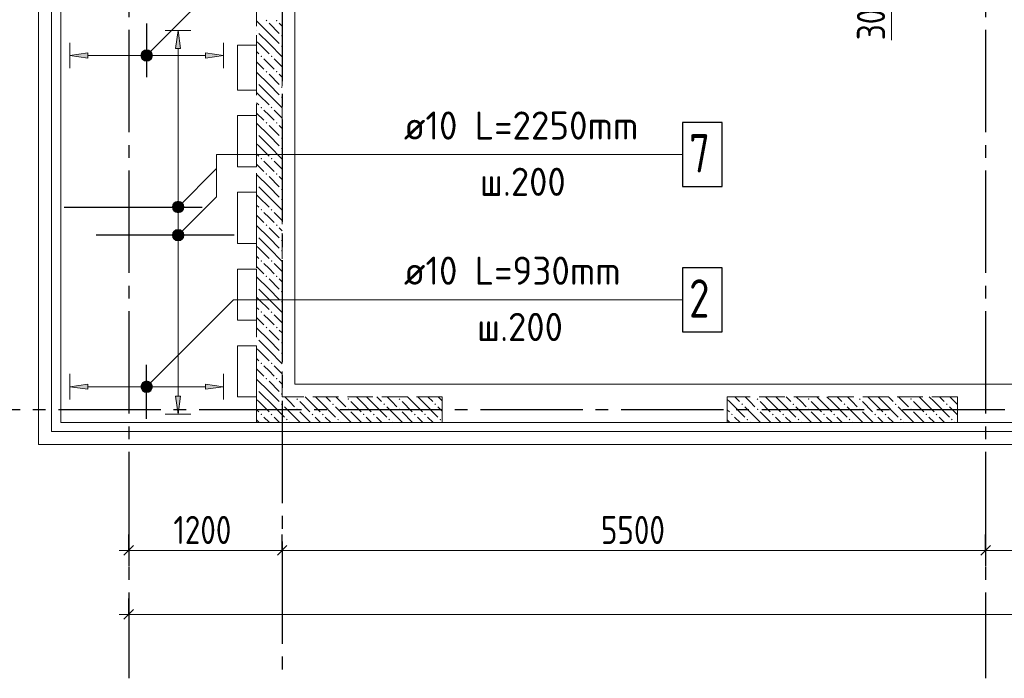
# Model space of a CAD drawing. Header units: millimetres. Extents: x 0 to 32559, y 0 to 42000.
# Tile 6 of 20: x 7071 to 14771, y 14930 to 20080. Entities that reach past the tile are written whole.
import ezdxf

# ---------------------------------------------------------------- set-up
doc = ezdxf.new("R2010")
doc.units = ezdxf.units.MM
doc.linetypes.add('______2', pattern=[270, 200, -70])
doc.linetypes.add('______5', pattern=[1100, 800, -100, 100, -100])
for name, color, linetype, lineweight in [('Standard', 7, 'Continuous', 25), ('ЖБ Пилон', 180, 'Continuous', 25), ('Обрамление П-обр. равн.', 7, 'Continuous', 25), ('Оси', 40, '______5', 18), ('Позиционная метка линия выноска', 7, 'Continuous', 13), ('Позиционная метка номер позиции', 7, 'Continuous', 13)]:
    doc.layers.add(name, color=color, linetype=linetype, lineweight=lineweight)
doc.layers.add('ЖБ Перекрытие верхний уровень', color=7, linetype='Continuous', lineweight=25, true_color=0xe0e0ff)
doc.layers.add('ЖБ Стена верхний уровень', color=7, linetype='Continuous', lineweight=25, true_color=0x006e00)
doc.styles.add('GOST 2.304-81', font='txt')
doc.styles.add('ISOCPEUR', font='txt')

msp = doc.modelspace()

# ---------------------------------------------------------------- hatches: boundary and pattern name
at = {"layer": 'ЖБ Пилон', "linetype": 'Continuous', "lineweight": 18, "transparency": 33554687}
for points in [[(12834.5, 17113.1), (12841, 17119.6), (12847.4, 17113.1), (12841, 17106.6)], [(13234.5, 17113.1), (13241, 17119.6), (13247.4, 17113.1), (13241, 17106.6)], [(13634.5, 17113.1), (13641, 17119.6), (13647.4, 17113.1), (13641, 17106.6)], [(14034.5, 17113.1), (14041, 17119.6), (14047.4, 17113.1), (14041, 17106.6)], [(12714.5, 17073.1), (12721, 17079.6), (12727.5, 17073.1), (12721, 17066.6)], [(12834.5, 17033.1), (12841, 17039.6), (12847.4, 17033.1), (12841, 17026.6)], [(13114.5, 17073.1), (13121, 17079.6), (13127.5, 17073.1), (13121, 17066.6)], [(13234.5, 17033.1), (13241, 17039.6), (13247.4, 17033.1), (13241, 17026.6)], [(13514.5, 17073.1), (13521, 17079.6), (13527.5, 17073.1), (13521, 17066.6)], [(13634.5, 17033.1), (13641, 17039.6), (13647.4, 17033.1), (13641, 17026.6)], [(13914.5, 17073.1), (13921, 17079.6), (13927.5, 17073.1), (13921, 17066.6)], [(14034.5, 17033.1), (14041, 17039.6), (14047.4, 17033.1), (14041, 17026.6)], [(14314.5, 17073.1), (14321, 17079.6), (14327.5, 17073.1), (14321, 17066.6)], [(12634.5, 16993.1), (12641, 16999.6), (12647.4, 16993.1), (12641, 16986.6)], [(12754.4, 16953.1), (12760.9, 16959.6), (12767.4, 16953.1), (12760.9, 16946.6)], [(12954.4, 16993.1), (12960.9, 16999.6), (12967.4, 16993.1), (12960.9, 16986.6)], [(13034.5, 16993.1), (13041, 16999.6), (13047.4, 16993.1), (13041, 16986.6)], [(13154.4, 16953.1), (13160.9, 16959.6), (13167.4, 16953.1), (13160.9, 16946.6)], [(13354.4, 16993.1), (13360.9, 16999.6), (13367.4, 16993.1), (13360.9, 16986.6)], [(13434.5, 16993.1), (13441, 16999.6), (13447.4, 16993.1), (13441, 16986.6)], [(13554.4, 16953.1), (13560.9, 16959.6), (13567.4, 16953.1), (13560.9, 16946.6)], [(13754.4, 16993.1), (13760.9, 16999.6), (13767.4, 16993.1), (13760.9, 16986.6)], [(13834.5, 16993.1), (13841, 16999.6), (13847.4, 16993.1), (13841, 16986.6)], [(13954.4, 16953.1), (13960.9, 16959.6), (13967.4, 16953.1), (13960.9, 16946.6)], [(14154.4, 16993.1), (14160.9, 16999.6), (14167.4, 16993.1), (14160.9, 16986.6)], [(14234.5, 16993.1), (14241, 16999.6), (14247.4, 16993.1), (14241, 16986.6)], [(14354.4, 16953.1), (14360.9, 16959.6), (14367.4, 16953.1), (14360.9, 16946.6)]]:
    msp.add_hatch(color=7, dxfattribs=at).paths.add_polyline_path(points, flags=16)
at = {"layer": 'ЖБ Стена верхний уровень', "linetype": 'Continuous', "lineweight": 18, "transparency": 33554687}
for points in [[(8994.5, 20073.1), (9001, 20079.6), (9007.5, 20073.1), (9001, 20066.6)], [(9074.5, 20073.1), (9081, 20079.6), (9087.5, 20073.1), (9081, 20066.6)], [(8924, 19996.6), (8927.5, 19993.1), (8924, 19989.7)], [(9114.5, 19953.1), (9121, 19959.6), (9124, 19956.6), (9124, 19949.7), (9121, 19946.6)], [(9114.5, 19873.1), (9121, 19879.6), (9124, 19876.6), (9124, 19869.7), (9121, 19866.6)], [(8954.5, 19793.1), (8960.9, 19799.6), (8967.4, 19793.1), (8960.9, 19786.6)], [(9034.5, 19793.1), (9041, 19799.6), (9047.4, 19793.1), (9041, 19786.6)], [(8994.5, 19673.1), (9001, 19679.6), (9007.5, 19673.1), (9001, 19666.6)], [(9074.5, 19673.1), (9081, 19679.6), (9087.5, 19673.1), (9081, 19666.6)], [(8924, 19596.6), (8927.5, 19593.1), (8924, 19589.7)], [(9114.5, 19553.1), (9121, 19559.6), (9124, 19556.6), (9124, 19549.7), (9121, 19546.6)], [(9114.5, 19473.1), (9121, 19479.6), (9124, 19476.6), (9124, 19469.7), (9121, 19466.6)], [(8954.5, 19393.1), (8960.9, 19399.6), (8967.4, 19393.1), (8960.9, 19386.6)], [(9034.5, 19393.1), (9041, 19399.6), (9047.4, 19393.1), (9041, 19386.6)], [(8994.5, 19273.1), (9001, 19279.6), (9007.5, 19273.1), (9001, 19266.6)], [(9074.5, 19273.1), (9081, 19279.6), (9087.5, 19273.1), (9081, 19266.6)], [(8924, 19196.6), (8927.5, 19193.1), (8924, 19189.7)], [(9114.5, 19153.1), (9121, 19159.6), (9124, 19156.6), (9124, 19149.7), (9121, 19146.6)], [(9114.5, 19073.1), (9121, 19079.6), (9124, 19076.6), (9124, 19069.7), (9121, 19066.6)], [(8954.5, 18993.1), (8960.9, 18999.6), (8967.4, 18993.1), (8960.9, 18986.6)], [(9034.5, 18993.1), (9041, 18999.6), (9047.4, 18993.1), (9041, 18986.6)], [(8994.5, 18873.1), (9001, 18879.6), (9007.5, 18873.1), (9001, 18866.6)], [(9074.5, 18873.1), (9081, 18879.6), (9087.5, 18873.1), (9081, 18866.6)], [(8924, 18796.6), (8927.5, 18793.1), (8924, 18789.7)], [(9114.5, 18753.1), (9121, 18759.6), (9124, 18756.6), (9124, 18749.7), (9121, 18746.6)], [(9114.5, 18673.1), (9121, 18679.6), (9124, 18676.6), (9124, 18669.7), (9121, 18666.6)], [(8954.5, 18593.1), (8960.9, 18599.6), (8967.4, 18593.1), (8960.9, 18586.6)], [(9034.5, 18593.1), (9041, 18599.6), (9047.4, 18593.1), (9041, 18586.6)], [(8994.5, 18473.1), (9001, 18479.6), (9007.5, 18473.1), (9001, 18466.6)], [(9074.5, 18473.1), (9081, 18479.6), (9087.5, 18473.1), (9081, 18466.6)], [(8924, 18396.6), (8927.5, 18393.1), (8924, 18389.7)], [(9114.5, 18353.1), (9121, 18359.6), (9124, 18356.6), (9124, 18349.7), (9121, 18346.6)], [(9114.5, 18273.1), (9121, 18279.6), (9124, 18276.6), (9124, 18269.7), (9121, 18266.6)], [(8954.5, 18193.1), (8960.9, 18199.6), (8967.4, 18193.1), (8960.9, 18186.6)], [(9034.5, 18193.1), (9041, 18199.6), (9047.4, 18193.1), (9041, 18186.6)], [(8994.5, 18073.1), (9001, 18079.6), (9007.5, 18073.1), (9001, 18066.6)], [(9074.5, 18073.1), (9081, 18079.6), (9087.5, 18073.1), (9081, 18066.6)], [(8924, 17996.6), (8927.5, 17993.1), (8924, 17989.7)], [(9114.5, 17953.1), (9121, 17959.6), (9124, 17956.6), (9124, 17949.7), (9121, 17946.6)], [(9114.5, 17873.1), (9121, 17879.6), (9124, 17876.6), (9124, 17869.7), (9121, 17866.6)], [(8954.5, 17793.1), (8960.9, 17799.6), (8967.4, 17793.1), (8960.9, 17786.6)], [(9034.5, 17793.1), (9041, 17799.6), (9047.4, 17793.1), (9041, 17786.6)], [(8994.5, 17673.1), (9001, 17679.6), (9007.5, 17673.1), (9001, 17666.6)], [(9074.5, 17673.1), (9081, 17679.6), (9087.5, 17673.1), (9081, 17666.6)], [(8924, 17596.6), (8927.5, 17593.1), (8924, 17589.7)], [(9114.5, 17553.1), (9121, 17559.6), (9124, 17556.6), (9124, 17549.7), (9121, 17546.6)], [(9114.5, 17473.1), (9121, 17479.6), (9124, 17476.6), (9124, 17469.7), (9121, 17466.6)], [(8954.5, 17393.1), (8960.9, 17399.6), (8967.4, 17393.1), (8960.9, 17386.6)], [(9034.5, 17393.1), (9041, 17399.6), (9047.4, 17393.1), (9041, 17386.6)], [(8994.5, 17273.1), (9001, 17279.6), (9007.5, 17273.1), (9001, 17266.6)], [(9074.5, 17273.1), (9081, 17279.6), (9087.5, 17273.1), (9081, 17266.6)], [(8924, 17196.6), (8927.5, 17193.1), (8924, 17189.7)], [(9114.5, 17153.1), (9121, 17159.6), (9124, 17156.6), (9124, 17149.7), (9121, 17146.6)], [(9234.5, 17113.1), (9241, 17119.6), (9247.4, 17113.1), (9241, 17106.6)], [(9634.5, 17113.1), (9641, 17119.6), (9647.4, 17113.1), (9641, 17106.6)], [(10034.5, 17113.1), (10041, 17119.6), (10047.4, 17113.1), (10041, 17106.6)], [(9114.5, 17073.1), (9121, 17079.6), (9127.5, 17073.1), (9121, 17066.6)], [(9234.5, 17033.1), (9241, 17039.6), (9247.4, 17033.1), (9241, 17026.6)], [(9514.5, 17073.1), (9521, 17079.6), (9527.5, 17073.1), (9521, 17066.6)], [(9634.5, 17033.1), (9641, 17039.6), (9647.4, 17033.1), (9641, 17026.6)], [(9914.5, 17073.1), (9921, 17079.6), (9927.5, 17073.1), (9921, 17066.6)], [(10034.5, 17033.1), (10041, 17039.6), (10047.4, 17033.1), (10041, 17026.6)], [(10314.5, 17073.1), (10321, 17079.6), (10327.5, 17073.1), (10321, 17066.6)], [(8954.5, 16993.1), (8960.9, 16999.6), (8967.4, 16993.1), (8960.9, 16986.6)], [(9034.5, 16993.1), (9041, 16999.6), (9047.4, 16993.1), (9041, 16986.6)], [(9154.5, 16953.1), (9160.9, 16959.6), (9167.4, 16953.1), (9160.9, 16946.6)], [(9354.5, 16993.1), (9360.9, 16999.6), (9367.4, 16993.1), (9360.9, 16986.6)], [(9434.5, 16993.1), (9441, 16999.6), (9447.4, 16993.1), (9441, 16986.6)], [(9554.5, 16953.1), (9560.9, 16959.6), (9567.4, 16953.1), (9560.9, 16946.6)], [(9754.5, 16993.1), (9760.9, 16999.6), (9767.4, 16993.1), (9760.9, 16986.6)], [(9834.5, 16993.1), (9841, 16999.6), (9847.4, 16993.1), (9841, 16986.6)], [(9954.5, 16953.1), (9960.9, 16959.6), (9967.4, 16953.1), (9960.9, 16946.6)], [(10154.5, 16993.1), (10160.9, 16999.6), (10167.4, 16993.1), (10160.9, 16986.6)], [(10234.5, 16993.1), (10241, 16999.6), (10247.4, 16993.1), (10241, 16986.6)], [(10354.5, 16953.1), (10360.9, 16959.6), (10367.4, 16953.1), (10360.9, 16946.6)]]:
    msp.add_hatch(color=7, dxfattribs=at).paths.add_polyline_path(points, flags=16)
at = {"layer": 'Обрамление П-обр. равн.', "linetype": 'Continuous', "lineweight": 13, "transparency": 33554687}
for points in [[(8330, 19855), (8310.1, 19995), (8290.1, 19855)], [(8025.3, 19777.5), (8025.3, 19822.5), (8019, 19800)], [(8025.3, 19822.5), (8041.5, 19761.3), (8041.5, 19838.7)], [(8025.3, 19822.5), (8025.3, 19777.5), (8041.5, 19761.3)], [(8041.5, 19838.7), (8064, 19755), (8064, 19845)], [(8041.5, 19838.7), (8041.5, 19761.3), (8064, 19755)], [(8064, 19845), (8064, 19755), (8086.5, 19761.3)], [(8064, 19845), (8086.5, 19761.3), (8086.5, 19838.7)], [(8086.5, 19838.7), (8086.5, 19761.3), (8102.7, 19777.5)], [(8086.5, 19838.7), (8102.7, 19777.5), (8102.7, 19822.5)], [(8102.7, 19822.5), (8102.7, 19777.5), (8109, 19800)], [(8524, 19780), (8664, 19800), (8524, 19820)], [(8265.1, 18395), (8355, 18395), (8348.8, 18417.5)], [(8265.1, 18395), (8348.8, 18417.5), (8271.4, 18417.5)], [(8271.4, 18417.5), (8348.8, 18417.5), (8332.6, 18433.7)], [(8271.4, 18417.5), (8332.6, 18433.7), (8287.5, 18433.7)], [(8287.5, 18433.7), (8332.6, 18433.7), (8310.1, 18440)], [(8271.4, 18372.5), (8355, 18395), (8265.1, 18395)], [(8271.4, 18372.5), (8348.8, 18372.5), (8355, 18395)], [(8287.5, 18356.3), (8348.8, 18372.5), (8271.4, 18372.5)], [(8287.5, 18356.3), (8332.6, 18356.3), (8348.8, 18372.5)], [(8332.6, 18356.3), (8287.5, 18356.3), (8310.1, 18350)], [(8025.3, 17232.5), (8041.5, 17171.3), (8041.5, 17248.7)], [(8041.5, 17248.7), (8064, 17165), (8064, 17255)], [(8041.5, 17248.7), (8041.5, 17171.3), (8064, 17165)], [(8064, 17255), (8064, 17165), (8086.5, 17171.3)], [(8064, 17255), (8086.5, 17171.3), (8086.5, 17248.7)], [(8086.5, 17248.7), (8086.5, 17171.3), (8102.7, 17187.5)], [(8086.5, 17248.7), (8102.7, 17187.5), (8102.7, 17232.5)], [(8025.3, 17187.5), (8025.3, 17232.5), (8019, 17210)], [(8025.3, 17232.5), (8025.3, 17187.5), (8041.5, 17171.3)], [(8102.7, 17232.5), (8102.7, 17187.5), (8109, 17210)], [(8524, 17190), (8664, 17210), (8524, 17230)]]:
    msp.add_hatch(color=7, dxfattribs=at).paths.add_polyline_path(points)
for points in [[(7604, 19780), (7464, 19800), (7604, 19820)], [(7604, 17190), (7464, 17210), (7604, 17230)], [(8330, 17135), (8310.1, 16995), (8290.1, 17135)]]:
    msp.add_hatch(color=7, dxfattribs=at).paths.add_polyline_path(points, flags=16)
at = {"layer": 'Позиционная метка номер позиции', "linetype": 'Continuous', "lineweight": 13, "transparency": 33554687}
for points in [[(8020.7, 19811.5), (8095.8, 19768.2), (8032.2, 19831.8)], [(8020.7, 19788.5), (8075.5, 19756.7), (8020.7, 19811.5)], [(8020.7, 19811.5), (8075.5, 19756.7), (8095.8, 19768.2)], [(8052.5, 19756.7), (8020.7, 19788.5), (8032.2, 19768.2)], [(8020.7, 19788.5), (8052.5, 19756.7), (8075.5, 19756.7)], [(8032.2, 19831.8), (8107.3, 19788.5), (8052.5, 19843.3)], [(8032.2, 19831.8), (8095.8, 19768.2), (8107.3, 19788.5)], [(8052.5, 19843.3), (8107.3, 19788.5), (8107.3, 19811.5)], [(8052.5, 19843.3), (8107.3, 19811.5), (8075.5, 19843.3)], [(8075.5, 19843.3), (8107.3, 19811.5), (8095.8, 19831.8)], [(8266.8, 18626.5), (8341.9, 18583.2), (8278.2, 18646.8)], [(8278.2, 18646.8), (8353.3, 18603.5), (8298.6, 18658.3)], [(8278.2, 18646.8), (8341.9, 18583.2), (8353.3, 18603.5)], [(8298.6, 18658.3), (8353.3, 18603.5), (8353.3, 18626.5)], [(8298.6, 18658.3), (8353.3, 18626.5), (8321.5, 18658.3)], [(8321.5, 18658.3), (8353.3, 18626.5), (8341.9, 18646.8)], [(8266.8, 18603.5), (8321.5, 18571.7), (8266.8, 18626.5)], [(8266.8, 18626.5), (8321.5, 18571.7), (8341.9, 18583.2)], [(8298.6, 18571.7), (8266.8, 18603.5), (8278.2, 18583.2)], [(8266.8, 18603.5), (8298.6, 18571.7), (8321.5, 18571.7)], [(8266.8, 18406.5), (8341.9, 18363.2), (8278.2, 18426.8)], [(8266.8, 18383.5), (8321.5, 18351.7), (8266.8, 18406.5)], [(8266.8, 18406.5), (8321.5, 18351.7), (8341.9, 18363.2)], [(8278.2, 18426.8), (8353.3, 18383.5), (8298.6, 18438.3)], [(8278.2, 18426.8), (8341.9, 18363.2), (8353.3, 18383.5)], [(8298.6, 18438.3), (8353.3, 18383.5), (8353.3, 18406.5)], [(8298.6, 18438.3), (8353.3, 18406.5), (8321.5, 18438.3)], [(8321.5, 18438.3), (8353.3, 18406.5), (8341.9, 18426.8)], [(8298.6, 18351.7), (8266.8, 18383.5), (8278.2, 18363.2)], [(8266.8, 18383.5), (8298.6, 18351.7), (8321.5, 18351.7)], [(8032.2, 17241.8), (8107.3, 17198.5), (8052.5, 17253.3)], [(8052.5, 17253.3), (8107.3, 17198.5), (8107.3, 17221.5)], [(8052.5, 17253.3), (8107.3, 17221.5), (8075.5, 17253.3)], [(8075.5, 17253.3), (8107.3, 17221.5), (8095.8, 17241.8)], [(8020.7, 17221.5), (8095.8, 17178.2), (8032.2, 17241.8)], [(8020.7, 17198.5), (8075.5, 17166.7), (8020.7, 17221.5)], [(8020.7, 17221.5), (8075.5, 17166.7), (8095.8, 17178.2)], [(8052.5, 17166.7), (8020.7, 17198.5), (8032.2, 17178.2)], [(8020.7, 17198.5), (8052.5, 17166.7), (8075.5, 17166.7)], [(8032.2, 17241.8), (8095.8, 17178.2), (8107.3, 17198.5)]]:
    msp.add_hatch(color=7, dxfattribs=at).paths.add_polyline_path(points)

# ---------------------------------------------------------------- linework, layer by layer
at = {"layer": 'Standard', "color": 7, "linetype": 'Continuous', "lineweight": 13, "transparency": 33554687}
for p, q in [((13888.2, 20310.4), (13888.2, 19919.4)), ((7924, 15930), (7849, 15930)), ((7924, 15930), (9124, 15930)), ((9124, 15930), (14624, 15930)), ((14624, 15930), (16324, 15930)), ((7924, 15430), (7849, 15430)), ((7924, 15430), (26374, 15430))]:
    msp.add_line(p, q, dxfattribs=at)
at = {"layer": 'Standard', "color": 251, "linetype": 'Continuous', "lineweight": -3, "true_color": 0x656565, "transparency": 33554687}
for p, q in [((7924, 15930), (7924, 16055)), ((9124, 15930), (9124, 16055)), ((14624, 15930), (14624, 16055)), ((7924, 15930), (7924, 15805)), ((7924, 15930), (7924, 15930)), ((9124, 15930), (9124, 15805)), ((9124, 15930), (9124, 15930)), ((14624, 15930), (14624, 15805)), ((14624, 15930), (14624, 15930)), ((7924, 15430), (7924, 15555)), ((7924, 15430), (7924, 15305)), ((7924, 15430), (7924, 15430))]:
    msp.add_line(p, q, dxfattribs=at)
at = {"layer": 'Standard', "color": 7, "linetype": 'Continuous', "lineweight": 25, "transparency": 33554687}
for p, q in [((7886.5, 15892.5), (7961.5, 15967.5)), ((9086.5, 15892.5), (9161.5, 15967.5)), ((14586.5, 15892.5), (14661.5, 15967.5)), ((7886.5, 15392.5), (7961.5, 15467.5))]:
    msp.add_line(p, q, dxfattribs=at)
at = {"layer": 'Standard', "color": 254, "linetype": 'Continuous', "lineweight": 13, "true_color": 0xc4c4ff, "transparency": 33554687}
for points in [[(7219, 16759), (26494, 16759), (26494, 38671), (7219, 38671), (7219, 16759)], [(7319, 16859), (26394, 16859), (26394, 38571), (7319, 38571), (7319, 16859)]]:
    msp.add_lwpolyline(points, dxfattribs=at)
at = {"layer": 'ЖБ Перекрытие верхний уровень', "color": 7, "linetype": 'Continuous', "lineweight": 18, "transparency": 33554687}
for p, q in [((7394, 38500), (7394, 16930)), ((8774, 19530), (8774, 19880)), ((8774, 19880), (8924, 19880)), ((8924, 19880), (8924, 19530)), ((8924, 19530), (8774, 19530)), ((8774, 18930), (8774, 19330)), ((8774, 19330), (8924, 19330)), ((8924, 19330), (8924, 18930)), ((8924, 18930), (8774, 18930)), ((8774, 18330), (8774, 18730)), ((8774, 18730), (8924, 18730)), ((8924, 18730), (8924, 18330)), ((8924, 18330), (8774, 18330)), ((8774, 17730), (8774, 18130)), ((8774, 18130), (8924, 18130)), ((8924, 18130), (8924, 17730)), ((8924, 17730), (8774, 17730)), ((8774, 17130), (8774, 17530)), ((8774, 17530), (8924, 17530)), ((8924, 17530), (8924, 17130)), ((8924, 17130), (8774, 17130)), ((7394, 16930), (22024, 16930))]:
    msp.add_line(p, q, dxfattribs=at)
at = {"layer": 'ЖБ Пилон', "color": 253, "linetype": '______2', "lineweight": 13, "true_color": 0xa0a0a0, "transparency": 33554687}
for p, q in [((14404, 17130), (12604, 17130)), ((12604, 17130), (12604, 16930)), ((14404, 16930), (14404, 17130)), ((12604, 16930), (14404, 16930))]:
    msp.add_line(p, q, dxfattribs=at)
at = {"layer": 'ЖБ Пилон', "color": 9, "linetype": 'Continuous', "lineweight": 18, "true_color": 0xc7c7c7, "transparency": 33554687}
for p, q in [((12604, 17110.1), (12621, 17093.1)), ((12621, 17093.1), (12741, 16973.1)), ((12664.1, 17130), (12701, 17093.1)), ((12781, 17093.1), (12744.1, 17130)), ((12821, 17053.1), (12781, 17093.1)), ((12860.9, 17093.1), (12941, 17013.1)), ((12941, 17093.1), (12904.1, 17130)), ((12941, 17093.1), (13021, 17013.1)), ((12984.1, 17130), (13021, 17093.1)), ((13021, 17093.1), (13141, 16973.1)), ((13064.1, 17130), (13101, 17093.1)), ((13181, 17093.1), (13144.1, 17130)), ((13221, 17053.1), (13181, 17093.1)), ((13260.9, 17093.1), (13341, 17013.1)), ((13341, 17093.1), (13304.1, 17130)), ((13341, 17093.1), (13421, 17013.1)), ((13384.1, 17130), (13421, 17093.1)), ((13421, 17093.1), (13541, 16973.1)), ((13464.1, 17130), (13501, 17093.1)), ((13581, 17093.1), (13544.1, 17130)), ((13621, 17053.1), (13581, 17093.1)), ((13660.9, 17093.1), (13741, 17013.1)), ((13741, 17093.1), (13704.1, 17130)), ((13741, 17093.1), (13821, 17013.1)), ((13784.1, 17130), (13821, 17093.1)), ((13821, 17093.1), (13941, 16973.1)), ((13864.1, 17130), (13901, 17093.1)), ((13981, 17093.1), (13944.1, 17130)), ((14021, 17053.1), (13981, 17093.1)), ((14060.9, 17093.1), (14141, 17013.1)), ((14141, 17093.1), (14104.1, 17130)), ((14141, 17093.1), (14221, 17013.1)), ((14184.1, 17130), (14221, 17093.1)), ((14221, 17093.1), (14341, 16973.1)), ((14264.1, 17130), (14301, 17093.1)), ((14381, 17093.1), (14344.1, 17130)), ((14404, 17070.1), (14381, 17093.1)), ((12604, 17030.1), (12621, 17013.1)), ((12741, 17053.1), (12860.9, 16933.1)), ((13141, 17053.1), (13260.9, 16933.1)), ((13541, 17053.1), (13660.9, 16933.1)), ((13941, 17053.1), (14060.9, 16933.1)), ((14341, 17053.1), (14404, 16990.1)), ((12621, 16933.1), (12604, 16950.1)), ((12660.9, 16973.1), (12704.1, 16930)), ((12860.9, 17013.1), (12944.1, 16930)), ((13021, 16933.1), (12981, 16973.1)), ((13060.9, 16973.1), (13104.1, 16930)), ((13260.9, 17013.1), (13344.1, 16930)), ((13421, 16933.1), (13381, 16973.1)), ((13460.9, 16973.1), (13504.1, 16930)), ((13660.9, 17013.1), (13744.1, 16930)), ((13821, 16933.1), (13781, 16973.1)), ((13860.9, 16973.1), (13904.1, 16930)), ((14060.9, 17013.1), (14144.1, 16930)), ((14221, 16933.1), (14181, 16973.1)), ((14260.9, 16973.1), (14304.1, 16930)), ((12624.1, 16930), (12621, 16933.1)), ((12781, 16933.1), (12784.1, 16930)), ((13024.1, 16930), (13021, 16933.1)), ((13181, 16933.1), (13184.1, 16930)), ((13424.1, 16930), (13421, 16933.1)), ((13581, 16933.1), (13584.1, 16930)), ((13824.1, 16930), (13821, 16933.1)), ((13981, 16933.1), (13984.1, 16930)), ((14224.1, 16930), (14221, 16933.1)), ((14381, 16933.1), (14384.1, 16930))]:
    msp.add_line(p, q, dxfattribs=at)
at = {"layer": 'ЖБ Стена верхний уровень', "color": 251, "linetype": '______2', "lineweight": 13, "true_color": 0x656565, "transparency": 33554687}
for p, q in [((9124, 17130), (9124, 20430)), ((8924, 20230), (8924, 17130)), ((8924, 17130), (8924, 16930)), ((10374, 17130), (9124, 17130)), ((10374, 16930), (10374, 17130)), ((8924, 16930), (10374, 16930))]:
    msp.add_line(p, q, dxfattribs=at)
at = {"layer": 'ЖБ Стена верхний уровень', "color": 9, "linetype": 'Continuous', "lineweight": 18, "true_color": 0xc7c7c7, "transparency": 33554687}
for p, q in [((9021, 19973.1), (8924, 20070.1)), ((9021, 20053.1), (9101, 19973.1)), ((9101, 20053.1), (9124, 20030.1)), ((8941, 19973.1), (9021, 19893.1)), ((9021, 19973.1), (9101, 19893.1)), ((8941, 19893.1), (8924, 19910.1)), ((8941, 19893.1), (9021, 19813.1)), ((9021, 19893.1), (9124, 19790.1)), ((8924, 19830.1), (8941, 19813.1)), ((8924, 19750.1), (8981, 19693.1)), ((9021, 19733.1), (8981, 19773.1)), ((9060.9, 19693.1), (9021, 19733.1)), ((9060.9, 19773.1), (9124, 19710.1)), ((9021, 19573.1), (8924, 19670.1)), ((9021, 19653.1), (9101, 19573.1)), ((9101, 19653.1), (9124, 19630.1)), ((8941, 19573.1), (9021, 19493.1)), ((9021, 19573.1), (9101, 19493.1)), ((8941, 19493.1), (8924, 19510.1)), ((8941, 19493.1), (9021, 19413.1)), ((9021, 19493.1), (9124, 19390.1)), ((8924, 19430.1), (8941, 19413.1)), ((8924, 19350.1), (8981, 19293.1)), ((9021, 19333.1), (8981, 19373.1)), ((9060.9, 19293.1), (9021, 19333.1)), ((9060.9, 19373.1), (9124, 19310.1)), ((9021, 19173.1), (8924, 19270.1)), ((9021, 19253.1), (9101, 19173.1)), ((9101, 19253.1), (9124, 19230.1)), ((8941, 19173.1), (9021, 19093.1)), ((9021, 19173.1), (9101, 19093.1)), ((8941, 19093.1), (8924, 19110.1)), ((8924, 19030.1), (8941, 19013.1)), ((8941, 19093.1), (9021, 19013.1)), ((9021, 19093.1), (9124, 18990.1)), ((8924, 18950.1), (8981, 18893.1)), ((9021, 18933.1), (8981, 18973.1)), ((9060.9, 18973.1), (9124, 18910.1)), ((9021, 18773.1), (8924, 18870.1)), ((9060.9, 18893.1), (9021, 18933.1)), ((9021, 18853.1), (9101, 18773.1)), ((9101, 18853.1), (9124, 18830.1)), ((8941, 18693.1), (8924, 18710.1)), ((8941, 18773.1), (9021, 18693.1)), ((9021, 18773.1), (9101, 18693.1)), ((8941, 18693.1), (9021, 18613.1)), ((9021, 18693.1), (9124, 18590.1)), ((8924, 18630.1), (8941, 18613.1)), ((9021, 18533.1), (8981, 18573.1)), ((9060.9, 18573.1), (9124, 18510.1)), ((8924, 18550.1), (8981, 18493.1)), ((9060.9, 18493.1), (9021, 18533.1)), ((9021, 18373.1), (8924, 18470.1)), ((9021, 18453.1), (9101, 18373.1)), ((9101, 18453.1), (9124, 18430.1)), ((8941, 18373.1), (9021, 18293.1)), ((9021, 18373.1), (9101, 18293.1)), ((8941, 18293.1), (8924, 18310.1)), ((8941, 18293.1), (9021, 18213.1)), ((9021, 18293.1), (9124, 18190.1)), ((8924, 18230.1), (8941, 18213.1)), ((9021, 18133.1), (8981, 18173.1)), ((9060.9, 18173.1), (9124, 18110.1)), ((8924, 18150.1), (8981, 18093.1)), ((9060.9, 18093.1), (9021, 18133.1)), ((9021, 17973.1), (8924, 18070.1)), ((9021, 18053.1), (9101, 17973.1)), ((9101, 18053.1), (9124, 18030.1)), ((8941, 17973.1), (9021, 17893.1)), ((9021, 17973.1), (9101, 17893.1)), ((8941, 17893.1), (8924, 17910.1)), ((8941, 17893.1), (9021, 17813.1)), ((9021, 17893.1), (9124, 17790.1)), ((8924, 17830.1), (8941, 17813.1)), ((8924, 17750.1), (8981, 17693.1)), ((9021, 17733.1), (8981, 17773.1)), ((9060.9, 17693.1), (9021, 17733.1)), ((9060.9, 17773.1), (9124, 17710.1)), ((9021, 17573.1), (8924, 17670.1)), ((9021, 17653.1), (9101, 17573.1)), ((9101, 17653.1), (9124, 17630.1)), ((8941, 17573.1), (9021, 17493.1)), ((9021, 17573.1), (9101, 17493.1)), ((8941, 17493.1), (8924, 17510.1)), ((8941, 17493.1), (9021, 17413.1)), ((9021, 17493.1), (9124, 17390.1)), ((8924, 17430.1), (8941, 17413.1)), ((8924, 17350.1), (8981, 17293.1)), ((9021, 17333.1), (8981, 17373.1)), ((9060.9, 17293.1), (9021, 17333.1)), ((9060.9, 17373.1), (9124, 17310.1)), ((9021, 17173.1), (8924, 17270.1)), ((9021, 17253.1), (9101, 17173.1)), ((9101, 17253.1), (9124, 17230.1)), ((8941, 17173.1), (8984.1, 17130)), ((9021, 17173.1), (9064.1, 17130)), ((8941, 17093.1), (8924, 17110.1)), ((8941, 17093.1), (9021, 17013.1)), ((8984.1, 17130), (9021, 17093.1)), ((9021, 17093.1), (9141, 16973.1)), ((9064.1, 17130), (9101, 17093.1)), ((9181, 17093.1), (9144.1, 17130)), ((9221, 17053.1), (9181, 17093.1)), ((9260.9, 17093.1), (9341, 17013.1)), ((9341, 17093.1), (9304.1, 17130)), ((9341, 17093.1), (9421, 17013.1)), ((9384.1, 17130), (9421, 17093.1)), ((9421, 17093.1), (9541, 16973.1)), ((9464.1, 17130), (9501, 17093.1)), ((9581, 17093.1), (9544.1, 17130)), ((9621, 17053.1), (9581, 17093.1)), ((9660.9, 17093.1), (9741, 17013.1)), ((9741, 17093.1), (9704.1, 17130)), ((9741, 17093.1), (9821, 17013.1)), ((9784.1, 17130), (9821, 17093.1)), ((9821, 17093.1), (9941, 16973.1)), ((9864.1, 17130), (9901, 17093.1)), ((9981, 17093.1), (9944.1, 17130)), ((10021, 17053.1), (9981, 17093.1)), ((10060.9, 17093.1), (10141, 17013.1)), ((10141, 17093.1), (10104.1, 17130)), ((10141, 17093.1), (10221, 17013.1)), ((10184.1, 17130), (10221, 17093.1)), ((10221, 17093.1), (10341, 16973.1)), ((10264.1, 17130), (10301, 17093.1)), ((10374, 17100.1), (10344.1, 17130)), ((8924, 17030.1), (8941, 17013.1)), ((9141, 17053.1), (9260.9, 16933.1)), ((9541, 17053.1), (9660.9, 16933.1)), ((9941, 17053.1), (10060.9, 16933.1)), ((10341, 17053.1), (10374, 17020.1)), ((8924, 16950.1), (8944.1, 16930)), ((9021, 16933.1), (8981, 16973.1)), ((9060.9, 16973.1), (9104.1, 16930)), ((9260.9, 17013.1), (9344.1, 16930)), ((9421, 16933.1), (9381, 16973.1)), ((9460.9, 16973.1), (9504.1, 16930)), ((9660.9, 17013.1), (9744.1, 16930)), ((9821, 16933.1), (9781, 16973.1)), ((9860.9, 16973.1), (9904.1, 16930)), ((10060.9, 17013.1), (10144.1, 16930)), ((10221, 16933.1), (10181, 16973.1)), ((10260.9, 16973.1), (10304.1, 16930)), ((9024.1, 16930), (9021, 16933.1)), ((9181, 16933.1), (9184.1, 16930)), ((9424.1, 16930), (9421, 16933.1)), ((9581, 16933.1), (9584.1, 16930)), ((9824.1, 16930), (9821, 16933.1)), ((9981, 16933.1), (9984.1, 16930)), ((10224.1, 16930), (10221, 16933.1))]:
    msp.add_line(p, q, dxfattribs=at)
at = {"layer": 'Обрамление П-обр. равн.', "color": 7, "linetype": 'Continuous', "lineweight": 25, "transparency": 33554687}
for p, q in [((8064, 20050), (8064, 19630)), ((7419, 18615), (8499, 18615)), ((8749, 18395), (7669, 18395)), ((8064, 16960), (8064, 17380))]:
    msp.add_line(p, q, dxfattribs=at)
at = {"layer": 'Обрамление П-обр. равн.', "color": 251, "linetype": 'Continuous', "lineweight": 13, "true_color": 0x494949, "transparency": 33554687}
for p, q in [((8310.1, 19995), (8210.1, 19995)), ((8310.1, 19995), (8290.1, 19855)), ((8330, 19855), (8310.1, 19995)), ((8310.1, 19995), (8410.1, 19995)), ((8310.1, 19995), (8310.1, 19995)), ((7464, 19800), (7464, 19900)), ((8664, 19800), (8664, 19900)), ((7464, 19800), (7604, 19820)), ((7604, 19780), (7464, 19800)), ((7464, 19800), (7464, 19700)), ((7464, 19800), (7464, 19800)), ((7604, 19820), (7604, 19780)), ((7604, 19800), (8034, 19800)), ((8064, 19845), (8064, 19845)), ((8094, 19800), (8524, 19800)), ((8290.1, 19855), (8330, 19855)), ((8310.1, 18425), (8310.1, 19855)), ((8664, 19800), (8524, 19820)), ((8524, 19820), (8524, 19780)), ((8524, 19780), (8664, 19800)), ((8664, 19800), (8664, 19700)), ((8664, 19800), (8664, 19800)), ((8064, 19755), (8064, 19755)), ((8265.1, 18395), (8265.1, 18395)), ((8310.1, 17135), (8310.1, 18365)), ((8355, 18395), (8355, 18395)), ((7464, 17210), (7464, 17310)), ((8064, 17255), (8064, 17255)), ((8664, 17210), (8664, 17310)), ((7464, 17210), (7604, 17230)), ((7604, 17190), (7464, 17210)), ((7464, 17210), (7464, 17110)), ((7464, 17210), (7464, 17210)), ((7604, 17230), (7604, 17190)), ((7604, 17210), (8034, 17210)), ((8094, 17210), (8524, 17210)), ((8664, 17210), (8524, 17230)), ((8524, 17230), (8524, 17190)), ((8524, 17190), (8664, 17210)), ((8664, 17210), (8664, 17110)), ((8664, 17210), (8664, 17210)), ((8064, 17165), (8064, 17165)), ((8310.1, 16995), (8290.1, 17135)), ((8290.1, 17135), (8330, 17135)), ((8330, 17135), (8310.1, 16995)), ((8310.1, 16995), (8210.1, 16995)), ((8310.1, 16995), (8410.1, 16995)), ((8310.1, 16995), (8310.1, 16995))]:
    msp.add_line(p, q, dxfattribs=at)
at = {"layer": 'Обрамление П-обр. равн.', "color": 7, "linetype": 'Continuous', "lineweight": 13, "transparency": 33554687}
for p, q in [((10055.5, 19025), (12141.5, 19025)), ((10055.5, 17890), (12097.5, 17890))]:
    msp.add_line(p, q, dxfattribs=at)
at = {"layer": 'Обрамление П-обр. равн.', "color": 7, "linetype": 'Continuous', "lineweight": 25, "transparency": 33554687}
for points in [[(12255.5, 18775), (12565.5, 18775), (12565.5, 19275), (12255.5, 19275), (12255.5, 18775)], [(12255.5, 17640), (12565.5, 17640), (12565.5, 18140), (12255.5, 18140), (12255.5, 17640)]]:
    msp.add_lwpolyline(points, dxfattribs=at)
at = {"layer": 'Обрамление П-обр. равн.', "color": 251, "linetype": 'Continuous', "lineweight": 13, "true_color": 0x494949, "transparency": 33554687}
for centre in [(8064, 19800), (8310.1, 18395), (8064, 17210)]:
    msp.add_circle(centre, 45, dxfattribs=at)
at = {"layer": 'Оси', "color": 8, "linetype": '______5', "lineweight": -3, "transparency": 33554687}
for p, q in [((9124, 39100), (9124, 14930)), ((7924, 38700), (7924, 14930)), ((14624, 38700), (14624, 14930)), ((23574, 17030), (4600, 17030))]:
    msp.add_line(p, q, dxfattribs=at)
at = {"layer": 'Позиционная метка линия выноска', "color": 251, "linetype": 'Continuous', "lineweight": 13, "true_color": 0x494949, "transparency": 33554687}
msp.add_lwpolyline([(9224, 38120), (9224, 34570), (7974, 34570), (7974, 31050), (9224, 31050), (9224, 24050), (7974, 24050), (7974, 20530), (9224, 20530), (9224, 17230), (21974, 17230)], dxfattribs=at)
at = {"layer": 'Позиционная метка номер позиции', "color": 7, "linetype": 'Continuous', "lineweight": 13, "transparency": 33554687}
for p, q in [((8032.2, 19831.8), (8032.2, 19831.8)), ((8095.8, 19831.8), (8095.8, 19831.8)), ((8032.2, 19768.2), (8032.2, 19768.2)), ((8095.8, 19768.2), (8095.8, 19768.2)), ((8278.2, 18646.8), (8278.2, 18646.8)), ((8341.9, 18646.8), (8341.9, 18646.8)), ((8278.2, 18583.2), (8278.2, 18583.2)), ((8341.9, 18583.2), (8341.9, 18583.2)), ((8278.2, 18426.8), (8278.2, 18426.8)), ((8341.9, 18426.8), (8341.9, 18426.8)), ((8278.2, 18363.2), (8278.2, 18363.2)), ((8341.9, 18363.2), (8341.9, 18363.2)), ((8032.2, 17241.8), (8032.2, 17241.8)), ((8032.2, 17178.2), (8032.2, 17178.2)), ((8095.8, 17241.8), (8095.8, 17241.8)), ((8095.8, 17178.2), (8095.8, 17178.2))]:
    msp.add_line(p, q, dxfattribs=at)
for points in [[(8064, 19800), (8744, 20480), (12255.5, 20480)], [(8310.1, 18395), (8610.1, 18695), (8610.1, 19025), (12255.5, 19025)], [(8310.1, 18615), (8610.1, 18915), (8610.1, 19025), (12255.5, 19025)], [(8064, 17210), (8744, 17890), (12255.5, 17890)]]:
    msp.add_lwpolyline(points, dxfattribs=at)
for centre in [(8064, 19800), (8310.1, 18615), (8310.1, 18395), (8064, 17210)]:
    msp.add_circle(centre, 45, dxfattribs=at)

# ---------------------------------------------------------------- texts
at = {"layer": 'Standard', "color": 7, "linetype": 'Continuous', "lineweight": 25, "transparency": 33554687, "insert": (13838.2, 19919.4), "char_height": 220, "width": 516.396, "attachment_point": 7, "rotation": 90, "style": 'GOST 2.304-81'}
msp.add_mtext('300', dxfattribs=at)
at = {"layer": 'Standard', "color": 7, "linetype": 'Continuous', "lineweight": 25, "transparency": 33554687, "char_height": 220, "attachment_point": 7, "style": 'GOST 2.304-81'}
for s, insert, width in [('1200', (8273.8, 15980), 625.735), ('5500', (11616, 15980), 641.476)]:
    msp.add_mtext(s, dxfattribs=dict(at, insert=insert, width=width))
at = {"layer": 'Обрамление П-обр. равн.', "color": 7, "linetype": 'Continuous', "lineweight": 13, "transparency": 33554687, "attachment_point": 7, "style": 'ISOCPEUR'}
for s, insert, char_height, width in [('\\W0.96;ø10 L=2250mm ', (10075.5, 19142.3), 220, 2150.516), ('\\W0.78;7', (12305.5, 18885), 300, 326.407), ('\\W0.95;ш.200 ', (10669.5, 18702.3), 220, 962.136), ('\\W0.96;ø10 L=930mm ', (10075.5, 18007.3), 220, 1996.291), ('\\W0.78;2', (12305.5, 17750), 300, 326.407), ('\\W0.95;ш.200 ', (10647.5, 17567.3), 220, 962.136)]:
    msp.add_mtext(s, dxfattribs=dict(at, insert=insert, char_height=char_height, width=width))

doc.saveas('drawing.dxf')
